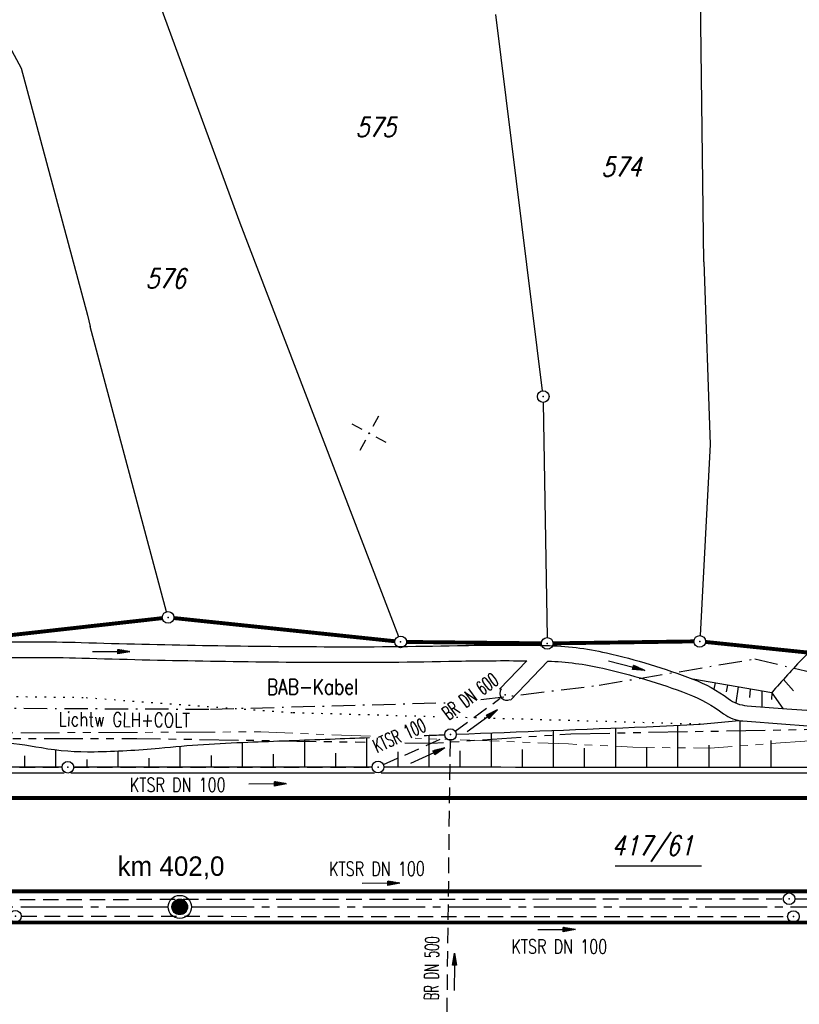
# Model space of a CAD drawing. Extents: x 0 to 1135, y 0 to 420.
# Tile 8 of 81: x 102 to 202, y 208 to 334. Entities that reach past the tile are written whole.
import ezdxf
from ezdxf.enums import TextEntityAlignment as Align

# ---------------------------------------------------------------- set-up
doc = ezdxf.new("R2010")
doc.units = 0
doc.header["$LTSCALE"] = 2
doc.header["$MEASUREMENT"] = 0
for name, pattern in [('ACHSE', [5.5, 4, -0.5, 0.5, -0.5]), ('AUSGEZOGEN', [0]), ('BAB-FM2', [2.6, 1.5, -0.5, 0.1, -0.5]), ('GESTRICH-X2', [1.5, 1, -0.5]), ('PHANTOMX2', [5, 2.5, -0.5, 0.5, -0.5, 0.5, -0.5]), ('PUNKTX2_STR', [0.6, 0.1, -0.5])]:
    doc.linetypes.add(name, pattern=pattern)
doc.layers.get('0').update_dxf_attribs({"color": 8, "linetype": 'AUSGEZOGEN'})
for name, color, linetype in [('ACHSETOP', 250, 'ACHSE'), ('BAB_FM', 8, 'BAB-FM2'), ('BOESCHG', 8, 'AUSGEZOGEN'), ('DURCHL', 200, 'GESTRICH-X2'), ('FBRTOP', 8, 'AUSGEZOGEN'), ('FLSTNR', 8, 'AUSGEZOGEN'), ('FLSTNR-BAB', 7, 'AUSGEZOGEN'), ('GRENZL', 8, 'AUSGEZOGEN'), ('GRENZP', 8, 'AUSGEZOGEN'), ('GRENZP-BAB', 7, 'AUSGEZOGEN'), ('HEKT_B', 250, 'CONTINUOUS'), ('KANAL', 200, 'GESTRICH-X2'), ('Lichtwellenleiter COLT', 8, 'PHANTOMX2'), ('Lichtwellenleiter GLH', 8, 'PHANTOMX2'), ('MULDE', 8, 'AUSGEZOGEN'), ('NETZ', 250, 'AUSGEZOGEN'), ('NUTZUNG', 8, 'PUNKTX2_STR'), ('PFEIL', 200, 'CONTINUOUS'), ('PFEILTOP', 8, 'AUSGEZOGEN'), ('SCHSYMBOL', 200, 'AUSGEZOGEN'), ('TEXTO', 200, 'CONTINUOUS')]:
    doc.layers.add(name, color=color, linetype=linetype)
doc.styles.add('ROMANS', font='romans.shx', dxfattribs={"width": 0.8})
doc.styles.add('UNIR-H', font='unir_h.shx', dxfattribs={"width": 0.8})

# ---------------------------------------------------------------- blocks, each defined once
blk = doc.blocks.new('IKR')
at = {"color": 0}
for p, q in [((0, 1), (0, 2.5)), ((-2.5, 0), (-1, 0)), ((1, 0), (2.5, 0)), ((0, -2.5), (0, -1))]:
    blk.add_line(p, q, dxfattribs=at)
blk.add_circle((0, 0), 0.05, dxfattribs=at)
blk.add_point((0, 0), dxfattribs=at)
blk = doc.blocks.new('PP')
at = {"color": 0}
blk.add_circle((0, -0.01), 1.49, dxfattribs=at)
blk.add_point((0, 0), dxfattribs=at)
blk = doc.blocks.new('*X17')
at = {"color": 0}
for p, q in [((212.23, 257.39), (213.24, 258.4)), ((212.24, 257.33), (213.31, 258.4)), ((212.24, 257.47), (213.17, 258.4)), ((212.24, 257.26), (213.37, 258.39)), ((212.24, 257.55), (213.09, 258.39)), ((212.25, 257.2), (213.43, 258.38)), ((212.26, 257.63), (213, 258.37)), ((212.27, 257.14), (213.49, 258.37)), ((212.28, 257.09), (213.55, 258.35)), ((212.29, 257.73), (212.9, 258.35)), ((212.3, 257.04), (213.6, 258.33)), ((212.32, 256.99), (213.65, 258.31)), ((212.34, 257.86), (212.78, 258.29)), ((212.35, 256.94), (213.69, 258.29)), ((212.37, 256.9), (213.74, 258.26)), ((212.4, 256.85), (213.78, 258.24)), ((212.43, 256.81), (213.83, 258.21)), ((212.46, 256.77), (213.86, 258.18)), ((212.49, 256.73), (213.9, 258.14)), ((212.53, 256.7), (213.94, 258.11)), ((212.56, 256.66), (213.97, 258.07)), ((212.6, 256.63), (214.01, 258.03)), ((212.64, 256.6), (214.04, 257.99)), ((212.68, 256.57), (214.07, 257.95)), ((212.73, 256.54), (214.09, 257.91)), ((212.77, 256.52), (214.12, 257.86)), ((212.82, 256.49), (214.14, 257.82)), ((212.87, 256.47), (214.16, 257.77)), ((212.92, 256.45), (214.18, 257.72)), ((212.97, 256.44), (214.2, 257.66)), ((213.03, 256.42), (214.21, 257.6)), ((213.09, 256.41), (214.22, 257.54)), ((213.16, 256.41), (214.23, 257.48)), ((213.22, 256.4), (214.23, 257.41)), ((213.3, 256.41), (214.23, 257.34)), ((213.38, 256.41), (214.22, 257.26)), ((213.46, 256.43), (214.2, 257.17)), ((213.56, 256.46), (214.18, 257.07)), ((213.69, 256.51), (214.12, 256.95))]:
    blk.add_line(p, q, dxfattribs=at)
blk = doc.blocks.new('SRMAST2')
at = {"color": 0}
blk.add_circle((0, 0), 0.999, dxfattribs=at)
blk.add_point((0, 0), dxfattribs=at)
blk.add_blockref('*X17', (-213.23, -257.4))
blk = doc.blocks.new('GST')
at = {"color": 0}
blk.add_circle((0, 0), 0.75, dxfattribs=at)
blk.add_point((0, 0), dxfattribs=at)
blk = doc.blocks.new('10')
blk.add_blockref('GST', (0, 0))
blk = doc.blocks.new('40')
at = {"color": 0}
blk.add_arc((0.02, 0.31), 0.91, 192.5363, 347.4637, dxfattribs=at)
blk.add_point((0, 0), dxfattribs=at)
blk = doc.blocks.new('PFEIL2')
at = {"color": 0}
for p, q in [((0.88, 0), (-2.4, -0.01)), ((0.88, -0.27), (0.88, 0.28)), ((0.88, 0.28), (2.43, 0.01)), ((0.91, 0.27), (0.88, 0.26)), ((0.97, 0.26), (0.88, 0.25)), ((1.02, 0.25), (0.88, 0.23)), ((1.07, 0.24), (0.88, 0.21)), ((1.13, 0.23), (0.88, 0.19)), ((1.18, 0.22), (0.88, 0.17)), ((1.24, 0.21), (0.88, 0.15)), ((1.29, 0.21), (0.88, 0.14)), ((1.34, 0.2), (0.88, 0.12)), ((1.4, 0.19), (0.88, 0.1)), ((1.45, 0.18), (0.88, 0.08)), ((1.51, 0.17), (0.88, 0.06)), ((1.56, 0.16), (0.88, 0.04)), ((1.61, 0.15), (0.88, 0.02)), ((1.67, 0.14), (0.88, 0.01)), ((1.72, 0.13), (0.88, -0.01)), ((1.78, 0.12), (0.88, -0.03)), ((1.83, 0.11), (0.88, -0.05)), ((1.88, 0.1), (0.88, -0.07)), ((1.94, 0.09), (0.88, -0.09)), ((2.05, 0.08), (0.88, -0.12)), ((1.99, 0.08), (0.88, -0.11)), ((2.1, 0.07), (0.88, -0.14)), ((2.15, 0.06), (0.88, -0.16)), ((2.21, 0.05), (0.88, -0.18)), ((2.26, 0.04), (0.88, -0.2)), ((2.32, 0.03), (0.88, -0.22)), ((2.37, 0.02), (0.88, -0.23)), ((2.42, 0.01), (0.88, -0.25)), ((2.43, 0.01), (0.88, -0.27))]:
    blk.add_line(p, q, dxfattribs=at)

msp = doc.modelspace()

# ---------------------------------------------------------------- linework, layer by layer
at = {"layer": 'ACHSETOP'}
msp.add_lwpolyline([(25, 220.37), (447.45, 220.37), (747.45, 220.37), (922.45, 220.37), (950, 220.37)], dxfattribs=at)
at = {"layer": 'BAB_FM'}
for points in [[(161.17, 247.01), (176.41, 248.87), (196.41, 252.26), (204.41, 250.35), (226.41, 247.44), (276.41, 246.92), (326.41, 245.5), (379.41, 245.17), (410.41, 250.56), (417.41, 250.86), (420.41, 254.25), (426.51, 254.58)], [(25, 246.47), (26.41, 246.44), (76.41, 246.01), (126.41, 245.79), (157.64, 246.65)]]:
    msp.add_lwpolyline(points, dxfattribs=at)
at = {"layer": 'BOESCHG'}
for p, q in [((198.58, 247.89), (188.44, 249.66)), ((200.09, 249.62), (201.37, 248.14)), ((191.32, 249.16), (191.14, 248.37)), ((192.91, 248.88), (192.74, 248.02)), ((194.25, 248.64), (193.95, 246.59)), ((195.82, 248.37), (195.71, 247.27)), ((197.32, 248.11), (197.29, 246.09)), ((198.58, 247.89), (198.57, 247.04)), ((198.58, 247.89), (200.01, 245.89)), ((189.39, 243.85), (194.41, 244.32)), ((194.48, 244.31), (194.48, 238.29)), ((170.48, 243.05), (170.48, 238.3)), ((178.48, 243.37), (178.48, 238.3)), ((186.48, 243.71), (186.48, 238.3)), ((138.48, 241.83), (138.48, 238.32)), ((146.48, 242.13), (146.48, 238.32)), ((154.48, 242.43), (154.48, 238.31)), ((162.48, 242.74), (162.48, 238.31)), ((106.48, 240.57), (106.48, 238.34)), ((122.48, 241.02), (122.48, 238.33)), ((130.48, 241.52), (130.48, 238.32)), ((166.48, 240.6), (166.48, 238.31)), ((174.48, 240.76), (174.48, 238.3)), ((182.48, 240.92), (182.48, 238.3)), ((190.48, 241.14), (190.48, 238.3)), ((198.48, 241.74), (198.48, 238.29)), ((102.48, 239.77), (102.48, 238.34)), ((110.48, 239.32), (110.48, 238.34)), ((114.48, 240.41), (114.48, 238.33)), ((118.48, 239.5), (118.48, 238.33)), ((126.48, 239.82), (126.48, 238.33)), ((134.48, 240), (134.48, 238.32)), ((142.48, 240.15), (142.48, 238.32)), ((150.48, 240.3), (150.48, 238.31)), ((158.48, 240.45), (158.48, 238.31))]:
    msp.add_line(p, q, dxfattribs=at)
for points in [[(234.89, 275.21, 0.012561), (222.46, 267.49, 0.01555), (217.46, 263.98, 0.002362), (208.79, 257.42, 0.004676), (204.46, 254.04, 0.034098), (202.7, 252.43, 0.013254), (198.58, 247.89)], [(25, 242.87, 0.005801), (32.18, 243.03, -0.006532), (50.73, 243.42, -0.009438), (69.24, 243.22, -0.007264), (93.28, 242.15, -0.028233), (104.65, 240.84, 0.047474), (111.45, 240.32, 0.019227), (119.82, 240.79, -0.014133), (131.2, 241.55, -0.000232), (141.81, 241.95, 0.000052), (146.84, 242.14, 0.000643)], [(158.1, 242.57, 0.000621), (182.47, 243.53, 0.002347), (189.39, 243.85, 0.091795)], [(153.88, 242.41, 0.000026), (156.4, 242.5, 0.000643)], [(107.24, 238.34, 0.000002), (69, 238.36, 0.000051)], [(147.07, 238.32, -0.000004), (141.79, 238.32, 0.000002), (108.95, 238.34, 0.000051)], [(223.21, 238.36, -0.000064), (209.26, 238.29, -0.001303), (208.53, 238.29, -0.000044), (148.83, 238.32, 0.000002)]]:
    msp.add_lwpolyline(points, format="xyb", dxfattribs=at)
at = {"layer": 'DURCHL'}
for p, q in [((157.86, 242.95), (163.67, 247.2)), ((156.76, 200.7), (157.25, 241.75))]:
    msp.add_line(p, q, dxfattribs=at)
at = {"layer": 'FBRTOP'}
for points in [[(25, 237.62), (107.6, 237.62)], [(108.45, 237.62), (147.51, 237.62)], [(148.34, 237.62), (383.81, 237.62)]]:
    msp.add_lwpolyline(points, dxfattribs=at)
at = {"layer": 'FBRTOP', "const_width": 0.5}
for points in [[(25, 234.37), (447.45, 234.37), (747.45, 234.37), (922.45, 234.37), (950, 234.37)], [(25, 222.37), (413.8, 222.37)], [(25, 218.37), (413.8, 218.37)]]:
    msp.add_lwpolyline(points, dxfattribs=at)
at = {"layer": 'FLSTNR-BAB'}
msp.add_line((178.45, 225.66), (189.56, 225.66), dxfattribs=at)
at = {"layer": 'GRENZL'}
for p, q in [((189.83, 303.31), (188.45, 415)), ((113.98, 352.41), (130.19, 308.32)), ((89.74, 350.77), (102.07, 328.21)), ((169.1, 286.72), (163.12, 335.09)), ((102.07, 328.21), (110.57, 296.44)), ((130.19, 308.32), (150.6, 255.14)), ((189.83, 303.31), (190.68, 279.83)), ((110.57, 296.44), (110.95, 294.99)), ((120.76, 258.3), (110.95, 294.99)), ((169.2, 285.22), (169.7, 254.99)), ((190.68, 279.83), (189.36, 255.25))]:
    msp.add_line(p, q, dxfattribs=at)
at = {"layer": 'GRENZP-BAB', "const_width": 0.5}
for points in [[(120.21, 257.49), (98.18, 255.02)], [(150.12, 254.52), (121.7, 257.5)], [(168.96, 254.25), (151.61, 254.43)], [(188.57, 254.5), (170.46, 254.25)], [(190.07, 254.43), (212.24, 252.13)]]:
    msp.add_lwpolyline(points, dxfattribs=at)
at = {"layer": 'KANAL'}
for p, q in [((157.86, 242.95), (163.67, 247.2)), ((148.65, 238.66), (156.58, 242.22)), ((68.86, 238.47), (107.32, 238.31)), ((108.82, 238.32), (147.2, 238.34)), ((101.87, 221.33), (200.07, 221.41)), ((201.56, 221.41), (298.25, 221.32)), ((102.05, 219.17), (200.61, 219.12))]:
    msp.add_line(p, q, dxfattribs=at)
at = {"layer": 'Lichtwellenleiter COLT', "lineweight": 0, "flags": 128}
for points in [[(432, 255.38), (406.25, 249.18), (396.49, 247.93), (383.71, 246.47), (373.79, 243.88), (369.38, 243.57), (336.97, 246.02), (281.69, 244.64), (257.14, 244.82), (247.65, 244.89), (216.99, 242.76), (190.65, 240.77), (180.72, 240.9), (172.45, 241.32), (154.49, 241.99), (152.73, 242.07)], [(146.99, 242.3), (132.87, 242.87), (56.43, 242.56), (25, 242.04)]]:
    msp.add_lwpolyline(points, dxfattribs=at)
at = {"layer": 'Lichtwellenleiter GLH', "flags": 128}
for points in [[(172.75, 242.63), (238.55, 243.83)], [(25, 241.3), (56.86, 241.93), (116.94, 242.03), (146.28, 241.55)], [(151.38, 241.47), (154.88, 241.41), (172.75, 242.63)]]:
    msp.add_lwpolyline(points, dxfattribs=at)
at = {"layer": 'MULDE'}
for p, q in [((163.56, 248.35), (167.07, 252.01)), ((165, 246.96), (169.8, 251.96))]:
    msp.add_line(p, q, dxfattribs=at)
for points in [[(58.65, 250, -0.0031), (66.78, 251.22, -0.00834), (69.82, 251.61, -0.002265), (93.76, 254.13, -0.016922), (96.98, 254.35, -0.01578), (109.78, 254.36, 0.006467), (141.01, 253.82, 0.006222), (158.19, 253.96, -0.009454), (169.5, 253.98, -0.05182), (177.32, 253.03, -0.035094), (188.44, 249.66, -0.070151), (192.99, 247.14, 0.143791), (195.41, 246.23), (200.52, 245.85), (206.3, 245.43, 0.406331), (208.67, 247.42, -0.22638), (211.28, 251.71, -0.018412), (214.06, 253.39, -0.006933), (221.67, 257.46, -0.0257), (228.24, 260.45, -0.031324), (243.3, 265.32)], [(169.8, 251.96, -0.048179), (176.84, 251.06, -0.034478), (187.76, 247.76, -0.071394), (192.39, 245.2, 0.144426), (194.88, 244.27), (200.38, 243.86), (207.21, 243.36, 0.408124), (209.79, 245.53, -0.229902), (212.6, 250.15, -0.016602), (215.41, 251.83, -0.006728), (222.52, 255.65, -0.025905), (229.07, 258.63, -0.033426), (244.74, 263.63)], [(58.94, 248.02, -0.003104), (67.04, 249.24, -0.008343), (70.06, 249.62, -0.002261), (93.87, 252.13, -0.016898), (97.07, 252.34, -0.015816), (109.85, 252.36, 0.006484), (141, 251.82, 0.00624), (158.12, 251.96, -0.007673), (167.07, 252.01, -0.051733)]]:
    msp.add_lwpolyline(points, format="xyb", dxfattribs=at)
at = {"layer": 'NUTZUNG'}
for points in [[(155.23, 244.8), (136.94, 245.32), (110.05, 247.25), (58.89, 247.96)], [(189.39, 243.85), (158.04, 244.73)]]:
    msp.add_lwpolyline(points, dxfattribs=at)

# ---------------------------------------------------------------- block references
at = {"layer": 'GRENZP'}
msp.add_blockref('GST', (169.19, 285.97), dxfattribs=at)
at = {"layer": 'GRENZP-BAB'}
for p in [(120.95, 257.58), (150.86, 254.44), (169.71, 254.24), (189.32, 254.5)]:
    msp.add_blockref('GST', p, dxfattribs=at)
at = {"layer": 'HEKT_B', "rotation": 61.59649567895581}
for name in ['PP', 'SRMAST2']:
    msp.add_blockref(name, (122.45, 220.37), dxfattribs=at)
at = {"layer": 'NETZ', "rotation": 151.5965}
msp.add_blockref('IKR', (146.81, 281.25), dxfattribs=at)
at = {"layer": 'PFEIL'}
for p, rotation in [((161.36, 244.28), 36.22516734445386), ((154.33, 239.8), 24.08096734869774), ((133.74, 236.18), 0.05126734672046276), ((148.31, 223.4), 0.04916734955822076), ((170.9, 217.44), 359.9739673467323), ((157.78, 212.01), 89.29726734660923)]:
    msp.add_blockref('PFEIL2', p, dxfattribs=dict(at, rotation=rotation))
at = {"layer": 'PFEILTOP'}
for p, rotation in [((113.61, 253.17), 359.9953846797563), ((179.9, 251.37), 345.2197533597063)]:
    msp.add_blockref('PFEIL2', p, dxfattribs=dict(at, rotation=rotation))
at = {"layer": 'SCHSYMBOL'}
for name, p, rotation in [('40', (164.28, 247.65), 310.383303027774), ('10', (157.27, 242.52), 359.9999956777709), ('10', (108.06, 238.32), 359.9999956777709), ('10', (147.95, 238.35), 359.9999956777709), ('10', (200.82, 221.41), 359.9999956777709), ('10', (101.31, 219.17), 359.9999956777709), ('10', (201.37, 219.13), 359.9999956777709)]:
    msp.add_blockref(name, p, dxfattribs=dict(at, rotation=rotation))

# ---------------------------------------------------------------- texts
at = {"layer": 'BAB_FM', "style": 'ROMANS', "width": 0.8}
msp.add_text('BAB-Kabel', height=2, rotation=0.1192, dxfattribs=at).set_placement((133.67, 247.65))
at = {"layer": 'DURCHL', "style": 'ROMANS', "width": 0.6}
msp.add_text('BR DN 500', height=1.8, rotation=89.2973, dxfattribs=at).set_placement((155.75, 212.47), align=Align.CENTER)
at = {"layer": 'FLSTNR', "style": 'ROMANS', "oblique": 15, "width": 0.8}
for s, p in [('575', (145.07, 319.35)), ('574', (176.66, 314.27)), ('576', (118.06, 299.89))]:
    msp.add_text(s, height=2.5, dxfattribs=at).set_placement(p)
at = {"layer": 'FLSTNR-BAB', "style": 'ROMANS', "oblique": 15, "width": 0.8}
msp.add_text('417/61', height=2.5, dxfattribs=at).set_placement((178, 226.99))
at = {"layer": 'HEKT_B', "style": 'UNIR-H'}
msp.add_text('km 402,0', height=2.5, rotation=360, dxfattribs=at).set_placement((114.45, 224.36))
at = {"layer": 'Lichtwellenleiter GLH', "style": 'ROMANS', "width": 0.8}
msp.add_text('Lichtw GLH+COLT', height=1.8, rotation=359.4655, dxfattribs=at).set_placement((106.86, 243.62))
at = {"layer": 'TEXTO', "style": 'ROMANS'}
for s, rotation, width, p in [('BR DN 600', 36.2252, 0.6, (160.34, 246.71)), ('KTSR 100', 24.081, 0.6, (151.05, 241.59)), ('KTSR DN 100', 0.0513, 0.75, (122.19, 235.16)), ('KTSR DN 100', 0.0492, 0.75, (147.81, 224.38)), ('KTSR DN 100', 359.974, 0.75, (171.26, 214.39))]:
    msp.add_text(s, height=1.8, rotation=rotation, dxfattribs=dict(at, width=width)).set_placement(p, align=Align.CENTER)

doc.saveas('drawing.dxf')
